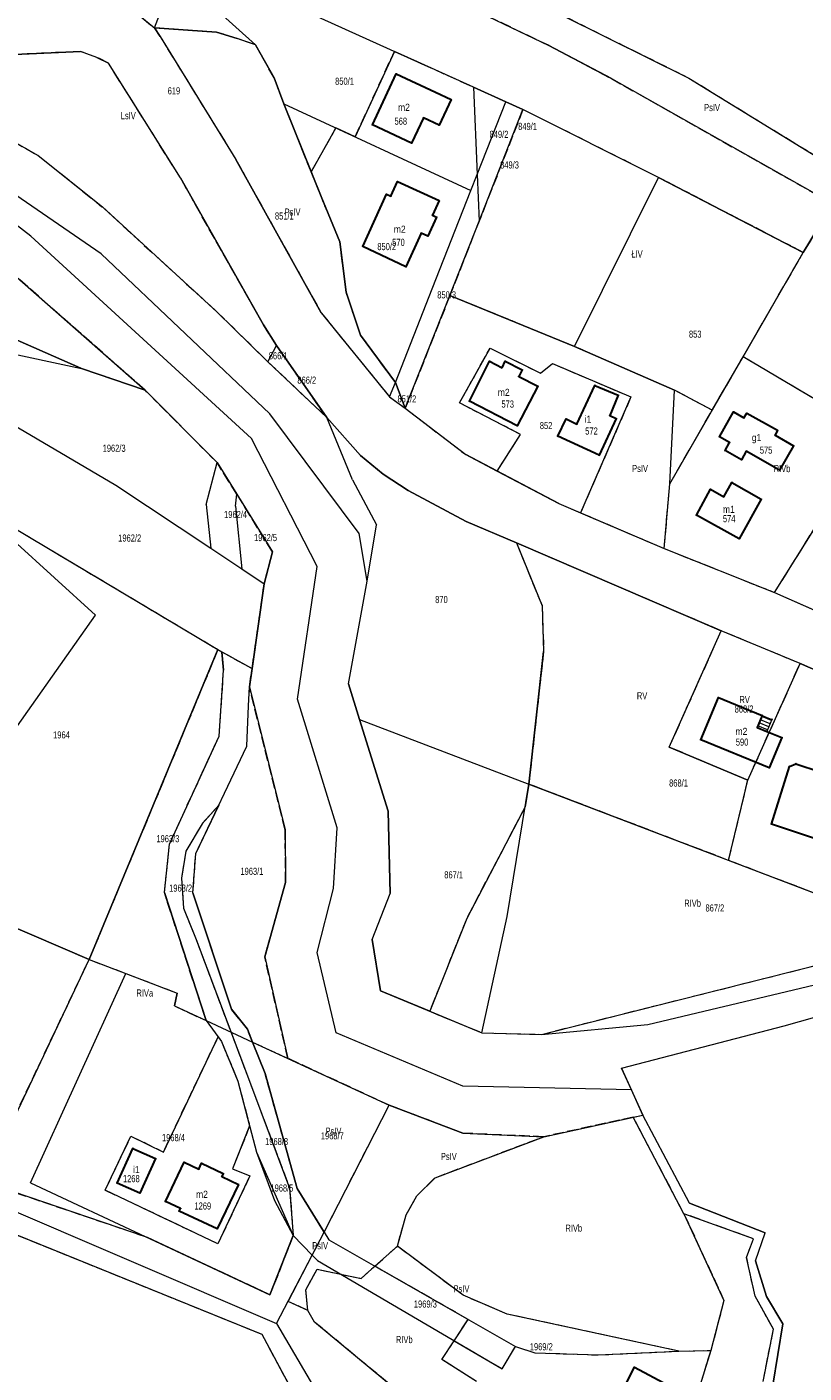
# Model space of a CAD drawing. Header units: metres. Extents: x 7498273 to 7499989, y 5499795 to 5500810.
# Tile 29 of 40: x 7499570 to 7499734, y 5499939 to 5500223. Entities that reach past the tile are written whole.
import ezdxf

# ---------------------------------------------------------------- set-up
doc = ezdxf.new("R2010")
doc.units = ezdxf.units.M
doc.header["$MEASUREMENT"] = 0
doc.linetypes.add('2.25_0.75', pattern=[3, 2.25, -0.75])
doc.layers.get('0').update_dxf_attribs({"color": 2})
for name, color, linetype, lineweight in [('209-oznaczenie konturu klasyfikacyjnego', 7, 'Continuous', 0), ('211-numer działki ewidencyjnej', 7, 'Continuous', 0), ('217-kontur klasyfikacyjny', 7, 'Continuous', 0), ('218-kontur użytku gruntowego', 7, 'Continuous', 0), ('219-działka ewidencyjna', 7, 'Continuous', 0), ('312-budynek ewidencyjny', 7, 'Continuous', 0), ('312-oznaczenie budynku ewidencyjnego', 7, 'Continuous', 0), ('312-oznaczenie budynku ewidencyjnego-Atr117', 7, 'Continuous', 0), ('352-schody', 7, 'Continuous', 0), ('Punkt budynku', 7, 'Continuous', 0)]:
    doc.layers.add(name, color=color, linetype=linetype, lineweight=lineweight)
doc.styles.get("Standard").update_dxf_attribs({"font": 'Working1250.shx', "width": 0.75})

# ---------------------------------------------------------------- blocks, each defined once
blk = doc.blocks.new('PUNKTBUD')
at = {"color": 0}
blk.add_circle((0, 0), 0.09, dxfattribs=at)

msp = doc.modelspace()

# ---------------------------------------------------------------- linework, layer by layer
at = {"layer": '217-kontur klasyfikacyjny', "color": 3, "linetype": '2.25_0.75', "lineweight": 13, "flags": 128}
for points in [[(7499638.25, 5500247.53), (7499709.49, 5500212.1)], [(7499640, 5500238.18), (7499679.94, 5500219.03)], [(7499591.75, 5500226.72), (7499596.65, 5500222.71)], [(7499596.65, 5500222.71), (7499597.84, 5500220.88)], [(7499609.77, 5500221.8), (7499596.65, 5500222.71)], [(7499597.84, 5500220.88), (7499613.83, 5500194.94)], [(7499614.08, 5500220.5), (7499609.77, 5500221.8)], [(7499617.95, 5500219.11), (7499614.08, 5500220.5)], [(7499621.89, 5500212.15), (7499617.95, 5500219.11)], [(7499679.94, 5500219.03), (7499693.1, 5500212)], [(7499581.01, 5500217.72), (7499560.83, 5500216.83)], [(7499584.5, 5500216.5), (7499581.01, 5500217.72)], [(7499586.91, 5500215.28), (7499584.5, 5500216.5)], [(7499602.11, 5500191.06), (7499586.91, 5500215.28)], [(7499639.03, 5500199.7), (7499647.31, 5500217.77)], [(7499647.31, 5500217.77), (7499652.96, 5500215.21)], [(7499652.96, 5500215.21), (7499663.98, 5500210.21)], [(7499623.96, 5500206.7), (7499621.89, 5500212.15)], [(7499663.98, 5500210.21), (7499670.81, 5500207.12)], [(7499693.1, 5500212), (7499739.84, 5500185.6)], [(7499709.49, 5500212.1), (7499757.83, 5500182.41)], [(7499629.75, 5500192.29), (7499623.96, 5500206.7)], [(7499670.81, 5500207.12), (7499674.45, 5500205.46)], [(7499556.34, 5500204.71), (7499572.13, 5500195.77)], [(7499674.45, 5500205.46), (7499665.2, 5500181.92)], [(7499703.08, 5500191.12), (7499674.45, 5500205.46)], [(7499629.75, 5500192.29), (7499634.96, 5500201.59)], [(7499634.96, 5500201.59), (7499639.03, 5500199.7)], [(7499572.13, 5500195.77), (7499585.65, 5500184.89)], [(7499613.83, 5500194.94), (7499631.87, 5500162.5)], [(7499619.65, 5500159.98), (7499602.11, 5500191.06)], [(7499631.83, 5500187.11), (7499629.75, 5500192.29)], [(7499733.63, 5500175.28), (7499703.08, 5500191.12)], [(7499635.8, 5500177.53), (7499631.83, 5500187.11)], [(7499585.65, 5500184.89), (7499609.83, 5500162.74)], [(7499739.84, 5500185.6), (7499733.63, 5500175.28)], [(7499665.2, 5500181.92), (7499659.02, 5500166.19)], [(7499594.67, 5500146.18), (7499559.32, 5500177.34)], [(7499637.1, 5500166.91), (7499635.8, 5500177.53)], [(7499720.92, 5500153.25), (7499733.63, 5500175.28)], [(7499640.15, 5500157.82), (7499637.1, 5500166.91)], [(7499659.02, 5500166.19), (7499649.6, 5500142.38)], [(7499685.34, 5500155.4), (7499659.02, 5500166.19)], [(7499609.83, 5500162.74), (7499620.61, 5500152.19)], [(7499631.87, 5500162.5), (7499646.29, 5500144.76)], [(7499581.25, 5500150.76), (7499563.43, 5500158.6)], [(7499622.4, 5500155.66), (7499619.65, 5500159.98)], [(7499633.02, 5500140.41), (7499622.4, 5500155.66)], [(7499647.5, 5500147.83), (7499640.15, 5500157.82)], [(7499706.4, 5500146.21), (7499685.34, 5500155.4)], [(7499661.05, 5500143.51), (7499667.49, 5500155.08)], [(7499667.49, 5500155.08), (7499678.15, 5500149.8)], [(7499714.39, 5500141.94), (7499720.92, 5500153.25)], [(7499748.5, 5500136.91), (7499720.92, 5500153.25)], [(7499594.67, 5500146.18), (7499581.25, 5500150.76)], [(7499620.61, 5500152.19), (7499633.02, 5500140.41)], [(7499678.15, 5500149.8), (7499680.7, 5500151.8)], [(7499680.7, 5500151.8), (7499697.25, 5500144.76)], [(7499649.6, 5500142.38), (7499647.5, 5500147.83)], [(7499609.86, 5500130.88), (7499594.67, 5500146.18)], [(7499646.29, 5500144.76), (7499649.6, 5500142.38)], [(7499697.25, 5500144.76), (7499686.61, 5500120.29)], [(7499714.39, 5500141.94), (7499706.4, 5500146.21)], [(7499649.6, 5500142.38), (7499662.37, 5500132.57)], [(7499673.95, 5500136.82), (7499661.05, 5500143.51)], [(7499705.44, 5500126.42), (7499714.39, 5500141.94)], [(7499669.01, 5500129.09), (7499673.95, 5500136.82)], [(7499614.02, 5500124.25), (7499609.86, 5500130.88)], [(7499662.37, 5500132.57), (7499669.01, 5500129.09)], [(7499621.58, 5500112.02), (7499614.02, 5500124.25)], [(7499704.26, 5500112.74), (7499705.44, 5500126.42)], [(7499558.19, 5500122.34), (7499610.05, 5500091.4)], [(7499686.61, 5500120.29), (7499704.26, 5500112.74)], [(7499727.54, 5500103.45), (7499738.44, 5500120.85)], [(7499673.05, 5500113.91), (7499678.51, 5500100.63)], [(7499716.31, 5500095.35), (7499673.05, 5500113.91)], [(7499704.26, 5500112.74), (7499727.54, 5500103.45)], [(7499619.81, 5500105.31), (7499621.58, 5500112.02)], [(7499617.27, 5500087.37), (7499619.81, 5500105.31)], [(7499678.51, 5500100.63), (7499678.8, 5500090.99)], [(7499705.33, 5500070.78), (7499716.31, 5500095.35)], [(7499732.95, 5500088.45), (7499716.31, 5500095.35)], [(7499610.05, 5500091.4), (7499582.85, 5500025.9)], [(7499611.25, 5500087.04), (7499610.85, 5500090.92)], [(7499610.85, 5500090.92), (7499617.27, 5500087.37)], [(7499678.8, 5500090.99), (7499675.69, 5500062.97)], [(7499616.68, 5500083.52), (7499617.27, 5500087.37)], [(7499721.92, 5500063.8), (7499732.95, 5500088.45)], [(7499773.8, 5500070.79), (7499732.95, 5500088.45)], [(7499610.29, 5500073.13), (7499611.25, 5500087.04)], [(7499624.24, 5500053.31), (7499616.68, 5500083.52)], [(7499599.83, 5500050.32), (7499610.29, 5500073.13)], [(7499721.92, 5500063.8), (7499705.33, 5500070.78)], [(7499675.69, 5500062.97), (7499674.91, 5500058.17)], [(7499717.86, 5500046.86), (7499675.69, 5500062.97)], [(7499717.86, 5500046.86), (7499721.92, 5500063.8)], [(7499605.36, 5500048.28), (7499610.28, 5500058.62)], [(7499610.28, 5500058.62), (7499606.69, 5500054.56)], [(7499674.91, 5500058.17), (7499662.56, 5500034.61)], [(7499606.69, 5500054.56), (7499603.28, 5500048.78)], [(7499624.34, 5500042.2), (7499624.24, 5500053.31)], [(7499598.74, 5500040.05), (7499599.83, 5500050.32)], [(7499603.28, 5500048.78), (7499602.34, 5500043.11)], [(7499604.78, 5500040.01), (7499605.36, 5500048.28)], [(7499760.21, 5500030.68), (7499717.86, 5500046.86)], [(7499582.85, 5500025.9), (7499540.44, 5500044.14)], [(7499602.34, 5500043.11), (7499602.81, 5500036.77)], [(7499619.92, 5500026.45), (7499624.34, 5500042.2)], [(7499607.56, 5500013), (7499598.74, 5500040.05)], [(7499612.91, 5500015.44), (7499604.78, 5500040.01)], [(7499602.81, 5500036.77), (7499605.42, 5500030.12)], [(7499662.56, 5500034.61), (7499654.77, 5500014.98)], [(7499678.36, 5500010.11), (7499760.21, 5500030.68)], [(7499605.42, 5500030.12), (7499616.47, 5500000.79)], [(7499560.59, 5499978.93), (7499582.85, 5500025.9)], [(7499582.85, 5500025.9), (7499590.57, 5500022.99)], [(7499624.81, 5500005.03), (7499619.92, 5500026.45)], [(7499590.57, 5500022.99), (7499601.42, 5500018.82)], [(7499601.42, 5500018.82), (7499600.86, 5500016.12)], [(7499600.86, 5500016.12), (7499607.56, 5500013)], [(7499616.26, 5500011.18), (7499612.91, 5500015.44)], [(7499654.77, 5500014.98), (7499665.75, 5500010.44)], [(7499617.34, 5500008.48), (7499616.26, 5500011.18)], [(7499665.75, 5500010.44), (7499678.36, 5500010.11)], [(7499598.52, 5499985.25), (7499610.07, 5500009.57)], [(7499610.07, 5500009.57), (7499610.8, 5500008.57)], [(7499610.8, 5500008.57), (7499614.26, 5500000.24)], [(7499619.99, 5500001.87), (7499617.34, 5500008.48)], [(7499617.34, 5500008.48), (7499624.81, 5500005.03)], [(7499646.19, 5499995.15), (7499624.81, 5500005.03)], [(7499626.8, 5499977.53), (7499619.99, 5500001.87)], [(7499614.26, 5500000.24), (7499616.74, 5499990.77)], [(7499616.47, 5500000.79), (7499625.18, 5499977.63)], [(7499632.46, 5499968.32), (7499646.19, 5499995.15)], [(7499661.77, 5499989.23), (7499646.19, 5499995.15)], [(7499616.74, 5499990.77), (7499613.14, 5499981.73)], [(7499697.73, 5499992.6), (7499678.88, 5499988.49)], [(7499708.42, 5499972.21), (7499697.73, 5499992.6)], [(7499586.24, 5499977.18), (7499591.69, 5499988.63)], [(7499591.69, 5499988.63), (7499598.52, 5499985.25)], [(7499655.88, 5499979.83), (7499678.88, 5499988.49)], [(7499678.88, 5499988.49), (7499661.77, 5499989.23)], [(7499616.8, 5499980.21), (7499610.04, 5499965.87)], [(7499613.14, 5499981.73), (7499616.8, 5499980.21)], [(7499652.02, 5499976.03), (7499655.88, 5499979.83)], [(7499595.16, 5499967.18), (7499560.59, 5499978.93)], [(7499610.04, 5499965.87), (7499586.24, 5499977.18)], [(7499625.18, 5499977.63), (7499625.95, 5499967.65)], [(7499632.46, 5499968.32), (7499626.8, 5499977.53)], [(7499649.81, 5499971.96), (7499652.02, 5499976.03)], [(7499559.34, 5499971.08), (7499619.31, 5499946.76)], [(7499647.93, 5499965.38), (7499649.81, 5499971.96)], [(7499723.13, 5499966.93), (7499708.42, 5499972.21)], [(7499708.42, 5499972.21), (7499716.88, 5499953.91)], [(7499629.97, 5499963.46), (7499632.46, 5499968.32)], [(7499621.03, 5499955.08), (7499595.16, 5499967.18)], [(7499625.95, 5499967.65), (7499621.03, 5499955.08)], [(7499643.16, 5499961.14), (7499647.93, 5499965.38)], [(7499661.82, 5499954.99), (7499647.93, 5499965.38)], [(7499721.65, 5499962.99), (7499723.13, 5499966.93)], [(7499624.87, 5499953.69), (7499629.97, 5499963.46)], [(7499723.43, 5499954.83), (7499721.65, 5499962.99)], [(7499628.6, 5499956.14), (7499630.97, 5499960.48)], [(7499630.97, 5499960.48), (7499640.26, 5499958.56)], [(7499640.26, 5499958.56), (7499643.16, 5499961.14)], [(7499662.85, 5499949.9), (7499643.16, 5499961.14)], [(7499629.01, 5499951.79), (7499624.87, 5499953.69)], [(7499629.01, 5499951.79), (7499628.6, 5499956.14)], [(7499671.09, 5499951.02), (7499661.82, 5499954.99)], [(7499716.88, 5499953.91), (7499714.09, 5499943.34)], [(7499727.33, 5499947.8), (7499723.43, 5499954.83)], [(7499630.46, 5499949.31), (7499629.01, 5499951.79)], [(7499707.35, 5499943.21), (7499671.09, 5499951.02)], [(7499648.19, 5499934.62), (7499630.46, 5499949.31)], [(7499659.93, 5499945.4), (7499662.85, 5499949.9)], [(7499725.13, 5499936.77), (7499727.33, 5499947.8)], [(7499619.31, 5499946.76), (7499625.09, 5499936)], [(7499657.35, 5499941.41), (7499659.93, 5499945.4)], [(7499659.93, 5499945.4), (7499670.07, 5499939.45)], [(7499670.07, 5499939.45), (7499672.86, 5499944.18)], [(7499672.86, 5499944.18), (7499676.95, 5499942.86)], [(7499676.95, 5499942.86), (7499690.31, 5499942.38)], [(7499690.31, 5499942.38), (7499707.35, 5499943.21)], [(7499707.35, 5499943.21), (7499714.09, 5499943.34)], [(7499714.09, 5499943.34), (7499708.75, 5499926.13)], [(7499664.64, 5499936.76), (7499657.35, 5499941.41)]]:
    msp.add_lwpolyline(points, dxfattribs=at)
at = {"layer": '218-kontur użytku gruntowego', "color": 3, "linetype": 'Continuous', "lineweight": 13, "flags": 128}
for points in [[(7499638.25, 5500247.53), (7499709.49, 5500212.1)], [(7499640, 5500238.18), (7499679.94, 5500219.03)], [(7499591.75, 5500226.72), (7499596.65, 5500222.71)], [(7499596.65, 5500222.71), (7499597.84, 5500220.88)], [(7499609.77, 5500221.8), (7499596.65, 5500222.71)], [(7499597.84, 5500220.88), (7499613.83, 5500194.94)], [(7499614.08, 5500220.5), (7499609.77, 5500221.8)], [(7499617.95, 5500219.11), (7499614.08, 5500220.5)], [(7499621.89, 5500212.15), (7499617.95, 5500219.11)], [(7499679.94, 5500219.03), (7499693.1, 5500212)], [(7499581.01, 5500217.72), (7499560.83, 5500216.83)], [(7499584.5, 5500216.5), (7499581.01, 5500217.72)], [(7499586.91, 5500215.28), (7499584.5, 5500216.5)], [(7499602.11, 5500191.06), (7499586.91, 5500215.28)], [(7499647.31, 5500217.77), (7499639.03, 5500199.7)], [(7499652.96, 5500215.21), (7499647.31, 5500217.77)], [(7499663.98, 5500210.21), (7499652.96, 5500215.21)], [(7499623.96, 5500206.7), (7499621.89, 5500212.15)], [(7499670.81, 5500207.12), (7499663.98, 5500210.21)], [(7499693.1, 5500212), (7499739.84, 5500185.6)], [(7499709.49, 5500212.1), (7499757.83, 5500182.41)], [(7499629.75, 5500192.29), (7499623.96, 5500206.7)], [(7499674.45, 5500205.46), (7499670.81, 5500207.12)], [(7499556.34, 5500204.71), (7499572.13, 5500195.77)], [(7499665.2, 5500181.92), (7499674.45, 5500205.46)], [(7499703.08, 5500191.12), (7499674.45, 5500205.46)], [(7499634.96, 5500201.59), (7499629.75, 5500192.29)], [(7499639.03, 5500199.7), (7499634.96, 5500201.59)], [(7499572.13, 5500195.77), (7499585.65, 5500184.89)], [(7499585.41, 5500175.02), (7499559.4, 5500192.82)], [(7499613.83, 5500194.94), (7499631.87, 5500162.5)], [(7499619.65, 5500159.98), (7499602.11, 5500191.06)], [(7499631.83, 5500187.11), (7499629.75, 5500192.29)], [(7499733.63, 5500175.28), (7499703.08, 5500191.12)], [(7499635.8, 5500177.53), (7499631.83, 5500187.11)], [(7499570.55, 5500178.71), (7499560.29, 5500186.64)], [(7499585.65, 5500184.89), (7499609.83, 5500162.74)], [(7499739.84, 5500185.6), (7499733.63, 5500175.28)], [(7499659.02, 5500166.19), (7499665.2, 5500181.92)], [(7499617.14, 5500135.95), (7499570.55, 5500178.71)], [(7499559.32, 5500177.34), (7499594.67, 5500146.18)], [(7499637.1, 5500166.91), (7499635.8, 5500177.53)], [(7499621.02, 5500141.22), (7499585.41, 5500175.02)], [(7499720.92, 5500153.25), (7499733.63, 5500175.28)], [(7499640.15, 5500157.82), (7499637.1, 5500166.91)], [(7499649.6, 5500142.38), (7499659.02, 5500166.19)], [(7499685.34, 5500155.4), (7499659.02, 5500166.19)], [(7499609.83, 5500162.74), (7499620.61, 5500152.19)], [(7499631.87, 5500162.5), (7499646.29, 5500144.76)], [(7499581.25, 5500150.76), (7499563.43, 5500158.6)], [(7499622.4, 5500155.66), (7499619.65, 5500159.98)], [(7499633.02, 5500140.41), (7499622.4, 5500155.66)], [(7499647.5, 5500147.83), (7499640.15, 5500157.82)], [(7499706.4, 5500146.21), (7499685.34, 5500155.4)], [(7499661.05, 5500143.51), (7499667.49, 5500155.08)], [(7499667.49, 5500155.08), (7499678.15, 5500149.8)], [(7499714.39, 5500141.94), (7499720.92, 5500153.25)], [(7499748.5, 5500136.91), (7499720.92, 5500153.25)], [(7499594.67, 5500146.18), (7499581.25, 5500150.76)], [(7499620.61, 5500152.19), (7499633.02, 5500140.41)], [(7499678.15, 5500149.8), (7499680.7, 5500151.8)], [(7499680.7, 5500151.8), (7499697.25, 5500144.76)], [(7499649.6, 5500142.38), (7499647.5, 5500147.83)], [(7499594.67, 5500146.18), (7499609.86, 5500130.88)], [(7499646.29, 5500144.76), (7499649.6, 5500142.38)], [(7499697.25, 5500144.76), (7499686.61, 5500120.29)], [(7499714.39, 5500141.94), (7499706.4, 5500146.21)], [(7499639.84, 5500115.91), (7499621.02, 5500141.22)], [(7499649.6, 5500142.38), (7499662.37, 5500132.57)], [(7499673.95, 5500136.82), (7499661.05, 5500143.51)], [(7499705.44, 5500126.42), (7499714.39, 5500141.94)], [(7499640.17, 5500132.41), (7499633.02, 5500140.41)], [(7499631.03, 5500108.94), (7499617.14, 5500135.95)], [(7499669.01, 5500129.09), (7499673.95, 5500136.82)], [(7499609.86, 5500130.88), (7499614.02, 5500124.25)], [(7499644.91, 5500128.47), (7499640.17, 5500132.41)], [(7499662.37, 5500132.57), (7499669.01, 5500129.09)], [(7499650.23, 5500124.99), (7499644.91, 5500128.47)], [(7499669.01, 5500129.09), (7499681.99, 5500122.27)], [(7499614.02, 5500124.25), (7499621.58, 5500112.02)], [(7499662.48, 5500118.44), (7499650.23, 5500124.99)], [(7499704.26, 5500112.74), (7499705.44, 5500126.42)], [(7499558.19, 5500122.34), (7499610.05, 5500091.4)], [(7499681.99, 5500122.27), (7499686.61, 5500120.29)], [(7499673.05, 5500113.91), (7499662.48, 5500118.44)], [(7499686.61, 5500120.29), (7499704.26, 5500112.74)], [(7499727.54, 5500103.45), (7499738.44, 5500120.85)], [(7499641.56, 5500105.84), (7499639.84, 5500115.91)], [(7499673.05, 5500113.91), (7499678.51, 5500100.63)], [(7499716.31, 5500095.35), (7499673.05, 5500113.91)], [(7499704.26, 5500112.74), (7499727.54, 5500103.45)], [(7499621.58, 5500112.02), (7499619.81, 5500105.31)], [(7499626.85, 5500080.91), (7499631.03, 5500108.94)], [(7499619.81, 5500105.31), (7499617.27, 5500087.37)], [(7499637.62, 5500084.15), (7499641.56, 5500105.84)], [(7499727.54, 5500103.45), (7499751.15, 5500093.04)], [(7499678.51, 5500100.63), (7499678.8, 5500090.99)], [(7499705.33, 5500070.78), (7499716.31, 5500095.35)], [(7499732.95, 5500088.45), (7499716.31, 5500095.35)], [(7499610.05, 5500091.4), (7499582.85, 5500025.9)], [(7499611.25, 5500087.04), (7499610.85, 5500090.92)], [(7499610.85, 5500090.92), (7499617.27, 5500087.37)], [(7499678.8, 5500090.99), (7499675.69, 5500062.97)], [(7499617.27, 5500087.37), (7499616.68, 5500083.52)], [(7499721.92, 5500063.8), (7499732.95, 5500088.45)], [(7499773.8, 5500070.79), (7499732.95, 5500088.45)], [(7499610.29, 5500073.13), (7499611.25, 5500087.04)], [(7499616.68, 5500083.52), (7499624.24, 5500053.31)], [(7499639.96, 5500076.63), (7499637.62, 5500084.15)], [(7499635.22, 5500053.71), (7499626.85, 5500080.91)], [(7499646, 5500057.24), (7499639.96, 5500076.63)], [(7499599.83, 5500050.32), (7499610.29, 5500073.13)], [(7499721.92, 5500063.8), (7499705.33, 5500070.78)], [(7499675.69, 5500062.97), (7499674.91, 5500058.17)], [(7499717.86, 5500046.86), (7499675.69, 5500062.97)], [(7499717.86, 5500046.86), (7499721.92, 5500063.8)], [(7499605.36, 5500048.28), (7499610.28, 5500058.62)], [(7499610.28, 5500058.62), (7499606.69, 5500054.56)], [(7499646.44, 5500039.87), (7499646, 5500057.24)], [(7499674.91, 5500058.17), (7499662.56, 5500034.61)], [(7499606.69, 5500054.56), (7499603.28, 5500048.78)], [(7499624.24, 5500053.31), (7499624.34, 5500042.2)], [(7499634.46, 5500040.95), (7499635.22, 5500053.71)], [(7499598.74, 5500040.05), (7499599.83, 5500050.32)], [(7499603.28, 5500048.78), (7499602.34, 5500043.11)], [(7499604.78, 5500040.01), (7499605.36, 5500048.28)], [(7499760.21, 5500030.68), (7499717.86, 5500046.86)], [(7499582.85, 5500025.9), (7499540.44, 5500044.14)], [(7499602.34, 5500043.11), (7499602.81, 5500036.77)], [(7499624.34, 5500042.2), (7499619.92, 5500026.45)], [(7499607.56, 5500013), (7499598.74, 5500040.05)], [(7499612.91, 5500015.44), (7499604.78, 5500040.01)], [(7499631.01, 5500027.37), (7499634.46, 5500040.95)], [(7499642.62, 5500030.12), (7499646.44, 5500039.87)], [(7499602.81, 5500036.77), (7499605.42, 5500030.12)], [(7499662.56, 5500034.61), (7499654.77, 5500014.98)], [(7499678.36, 5500010.11), (7499760.21, 5500030.68)], [(7499605.42, 5500030.12), (7499616.47, 5500000.79)], [(7499644.4, 5500019.27), (7499642.62, 5500030.12)], [(7499700.8, 5500012.19), (7499765.3, 5500027.51)], [(7499560.59, 5499978.93), (7499582.85, 5500025.9)], [(7499582.85, 5500025.9), (7499590.57, 5500022.99)], [(7499619.92, 5500026.45), (7499624.81, 5500005.03)], [(7499635.01, 5500010.4), (7499631.01, 5500027.37)], [(7499590.57, 5500022.99), (7499601.42, 5500018.82)], [(7499729.62, 5500011.91), (7499767.93, 5500022.76)], [(7499654.77, 5500014.98), (7499644.4, 5500019.27)], [(7499601.42, 5500018.82), (7499600.86, 5500016.12)], [(7499600.86, 5500016.12), (7499607.56, 5500013)], [(7499616.26, 5500011.18), (7499612.91, 5500015.44)], [(7499654.77, 5500014.98), (7499665.75, 5500010.44)], [(7499617.34, 5500008.48), (7499616.26, 5500011.18)], [(7499661.78, 5499999.16), (7499635.01, 5500010.4)], [(7499665.75, 5500010.44), (7499678.36, 5500010.11)], [(7499678.36, 5500010.11), (7499700.8, 5500012.19)], [(7499695.24, 5500003), (7499729.62, 5500011.91)], [(7499598.52, 5499985.25), (7499610.07, 5500009.57)], [(7499610.07, 5500009.57), (7499610.8, 5500008.57)], [(7499610.8, 5500008.57), (7499614.26, 5500000.24)], [(7499619.99, 5500001.87), (7499617.34, 5500008.48)], [(7499617.34, 5500008.48), (7499624.81, 5500005.03)], [(7499624.81, 5500005.03), (7499646.19, 5499995.15)], [(7499626.8, 5499977.53), (7499619.99, 5500001.87)], [(7499697.34, 5499998.42), (7499695.24, 5500003)], [(7499614.26, 5500000.24), (7499616.74, 5499990.77)], [(7499616.47, 5500000.79), (7499625.18, 5499977.63)], [(7499697.34, 5499998.42), (7499661.78, 5499999.16)], [(7499699.76, 5499993.04), (7499697.34, 5499998.42)], [(7499632.46, 5499968.32), (7499646.19, 5499995.15)], [(7499646.19, 5499995.15), (7499661.77, 5499989.23)], [(7499616.74, 5499990.77), (7499613.14, 5499981.73)], [(7499678.88, 5499988.49), (7499697.73, 5499992.6)], [(7499697.73, 5499992.6), (7499699.76, 5499993.04)], [(7499708.42, 5499972.21), (7499697.73, 5499992.6)], [(7499709.57, 5499974.46), (7499699.76, 5499993.04)], [(7499586.24, 5499977.18), (7499591.69, 5499988.63)], [(7499591.69, 5499988.63), (7499598.52, 5499985.25)], [(7499655.88, 5499979.83), (7499678.88, 5499988.49)], [(7499661.77, 5499989.23), (7499678.88, 5499988.49)], [(7499616.8, 5499980.21), (7499610.04, 5499965.87)], [(7499613.14, 5499981.73), (7499616.8, 5499980.21)], [(7499652.02, 5499976.03), (7499655.88, 5499979.83)], [(7499595.16, 5499967.18), (7499560.59, 5499978.93)], [(7499610.04, 5499965.87), (7499586.24, 5499977.18)], [(7499625.18, 5499977.63), (7499625.95, 5499967.65)], [(7499632.46, 5499968.32), (7499626.8, 5499977.53)], [(7499649.81, 5499971.96), (7499652.02, 5499976.03)], [(7499725.58, 5499968.21), (7499709.57, 5499974.46)], [(7499559.34, 5499971.08), (7499619.31, 5499946.76)], [(7499647.93, 5499965.38), (7499649.81, 5499971.96)], [(7499723.13, 5499966.93), (7499708.42, 5499972.21)], [(7499708.42, 5499972.21), (7499716.88, 5499953.91)], [(7499629.97, 5499963.46), (7499632.46, 5499968.32)], [(7499723.51, 5499962.26), (7499725.58, 5499968.21)], [(7499621.03, 5499955.08), (7499595.16, 5499967.18)], [(7499625.95, 5499967.65), (7499621.03, 5499955.08)], [(7499643.16, 5499961.14), (7499647.93, 5499965.38)], [(7499661.82, 5499954.99), (7499647.93, 5499965.38)], [(7499721.65, 5499962.99), (7499723.13, 5499966.93)], [(7499624.87, 5499953.69), (7499629.97, 5499963.46)], [(7499723.43, 5499954.83), (7499721.65, 5499962.99)], [(7499725.86, 5499954.7), (7499723.51, 5499962.26)], [(7499628.6, 5499956.14), (7499630.97, 5499960.48)], [(7499630.97, 5499960.48), (7499640.26, 5499958.56)], [(7499640.26, 5499958.56), (7499643.16, 5499961.14)], [(7499662.85, 5499949.9), (7499643.16, 5499961.14)], [(7499629.01, 5499951.79), (7499624.87, 5499953.69)], [(7499629.01, 5499951.79), (7499628.6, 5499956.14)], [(7499671.09, 5499951.02), (7499661.82, 5499954.99)], [(7499716.88, 5499953.91), (7499714.09, 5499943.34)], [(7499727.33, 5499947.8), (7499723.43, 5499954.83)], [(7499729.34, 5499948.99), (7499725.86, 5499954.7)], [(7499630.46, 5499949.31), (7499629.01, 5499951.79)], [(7499707.35, 5499943.21), (7499671.09, 5499951.02)], [(7499648.19, 5499934.62), (7499630.46, 5499949.31)], [(7499659.93, 5499945.4), (7499662.85, 5499949.9)], [(7499725.13, 5499936.77), (7499727.33, 5499947.8)], [(7499727.2, 5499936.01), (7499729.34, 5499948.99)], [(7499619.31, 5499946.76), (7499625.09, 5499936)], [(7499657.35, 5499941.41), (7499659.93, 5499945.4)], [(7499659.93, 5499945.4), (7499670.07, 5499939.45)], [(7499670.07, 5499939.45), (7499672.86, 5499944.18)], [(7499672.86, 5499944.18), (7499676.95, 5499942.86)], [(7499676.95, 5499942.86), (7499690.31, 5499942.38)], [(7499690.31, 5499942.38), (7499707.35, 5499943.21)], [(7499707.35, 5499943.21), (7499714.09, 5499943.34)], [(7499714.09, 5499943.34), (7499708.75, 5499926.13)], [(7499664.64, 5499936.76), (7499657.35, 5499941.41)]]:
    msp.add_lwpolyline(points, dxfattribs=at)
at = {"layer": '219-działka ewidencyjna', "color": 3, "linetype": 'Continuous', "lineweight": 13, "flags": 128}
for points in [[(7499640, 5500238.18), (7499679.94, 5500219.03)], [(7499607.01, 5500236.03), (7499652.96, 5500215.21)], [(7499604.8, 5500231.05), (7499617.95, 5500219.11)], [(7499591.75, 5500226.72), (7499596.65, 5500222.71)], [(7499596.65, 5500222.71), (7499598.76, 5500228.23)], [(7499597.84, 5500220.88), (7499596.65, 5500222.71)], [(7499596.65, 5500222.71), (7499609.77, 5500221.8)], [(7499597.84, 5500220.88), (7499613.83, 5500194.94)], [(7499609.77, 5500221.8), (7499614.08, 5500220.5)], [(7499617.95, 5500219.11), (7499614.08, 5500220.5)], [(7499617.95, 5500219.11), (7499621.89, 5500212.15)], [(7499693.1, 5500212), (7499679.94, 5500219.03)], [(7499560.83, 5500216.83), (7499581.01, 5500217.72)], [(7499584.5, 5500216.5), (7499581.01, 5500217.72)], [(7499584.5, 5500216.5), (7499586.91, 5500215.28)], [(7499602.11, 5500191.06), (7499586.91, 5500215.28)], [(7499663.98, 5500210.21), (7499652.96, 5500215.21)], [(7499621.89, 5500212.15), (7499623.96, 5500206.7)], [(7499663.98, 5500210.21), (7499664.78, 5500191.76)], [(7499663.98, 5500210.21), (7499670.81, 5500207.12)], [(7499693.1, 5500212), (7499739.84, 5500185.6)], [(7499623.96, 5500206.7), (7499631.83, 5500187.11)], [(7499623.96, 5500206.7), (7499663.43, 5500188.36)], [(7499664.78, 5500191.76), (7499670.81, 5500207.12)], [(7499670.81, 5500207.12), (7499674.45, 5500205.46)], [(7499556.34, 5500204.71), (7499572.13, 5500195.77)], [(7499665.2, 5500181.92), (7499674.45, 5500205.46)], [(7499572.13, 5500195.77), (7499585.65, 5500184.89)], [(7499631.87, 5500162.5), (7499613.83, 5500194.94)], [(7499602.11, 5500191.06), (7499619.65, 5500159.98)], [(7499663.43, 5500188.36), (7499664.78, 5500191.76)], [(7499664.78, 5500191.76), (7499665.2, 5500181.92)], [(7499685.34, 5500155.4), (7499703.08, 5500191.12)], [(7499703.08, 5500191.12), (7499733.63, 5500175.28)], [(7499631.83, 5500187.11), (7499635.8, 5500177.53)], [(7499655.27, 5500167.61), (7499663.43, 5500188.36)], [(7499585.65, 5500184.89), (7499609.83, 5500162.74)], [(7499733.63, 5500175.28), (7499739.84, 5500185.6)], [(7499659.02, 5500166.19), (7499665.2, 5500181.92)], [(7499559.32, 5500177.34), (7499594.67, 5500146.18)], [(7499635.8, 5500177.53), (7499637.1, 5500166.91)], [(7499705.44, 5500126.42), (7499733.63, 5500175.28)], [(7499637.1, 5500166.91), (7499640.15, 5500157.82)], [(7499647.5, 5500147.83), (7499655.27, 5500167.61)], [(7499649.6, 5500142.38), (7499659.02, 5500166.19)], [(7499659.02, 5500166.19), (7499685.34, 5500155.4)], [(7499553.41, 5500163.01), (7499581.25, 5500150.76)], [(7499609.83, 5500162.74), (7499620.61, 5500152.19)], [(7499631.87, 5500162.5), (7499646.29, 5500144.76)], [(7499619.65, 5500159.98), (7499622.4, 5500155.66)], [(7499620.61, 5500152.19), (7499622.4, 5500155.66)], [(7499622.4, 5500155.66), (7499633.02, 5500140.41)], [(7499640.15, 5500157.82), (7499647.5, 5500147.83)], [(7499685.34, 5500155.4), (7499706.4, 5500146.21)], [(7499563.78, 5500154.5), (7499581.25, 5500150.76)], [(7499581.25, 5500150.76), (7499594.67, 5500146.18)], [(7499620.61, 5500152.19), (7499633.02, 5500140.41)], [(7499646.29, 5500144.76), (7499647.5, 5500147.83)], [(7499647.5, 5500147.83), (7499649.6, 5500142.38)], [(7499594.67, 5500146.18), (7499609.86, 5500130.88)], [(7499646.29, 5500144.76), (7499649.6, 5500142.38)], [(7499705.44, 5500126.42), (7499706.4, 5500146.21)], [(7499561.56, 5500141.98), (7499588.52, 5500126.12)], [(7499649.6, 5500142.38), (7499662.37, 5500132.57)], [(7499638.48, 5500127.27), (7499633.02, 5500140.41)], [(7499640.17, 5500132.41), (7499633.02, 5500140.41)], [(7499727.54, 5500103.45), (7499748.5, 5500136.91)], [(7499607.59, 5500122.05), (7499609.86, 5500130.88)], [(7499609.86, 5500130.88), (7499614.02, 5500124.25)], [(7499640.17, 5500132.41), (7499644.91, 5500128.47)], [(7499681.99, 5500122.27), (7499662.37, 5500132.57)], [(7499638.48, 5500127.27), (7499643.5, 5500117.73)], [(7499644.91, 5500128.47), (7499650.23, 5500124.99)], [(7499588.52, 5500126.12), (7499608.55, 5500112.8)], [(7499613.75, 5500121.67), (7499614.02, 5500124.25)], [(7499614.02, 5500124.25), (7499621.58, 5500112.02)], [(7499650.23, 5500124.99), (7499662.48, 5500118.44)], [(7499704.26, 5500112.74), (7499705.44, 5500126.42)], [(7499558.19, 5500122.34), (7499584.23, 5500098.69)], [(7499558.19, 5500122.34), (7499610.05, 5500091.4)], [(7499607.59, 5500122.05), (7499608.55, 5500112.8)], [(7499613.75, 5500121.67), (7499615.11, 5500108.44)], [(7499681.99, 5500122.27), (7499704.26, 5500112.74)], [(7499662.48, 5500118.44), (7499673.05, 5500113.91)], [(7499641.56, 5500105.84), (7499643.5, 5500117.73)], [(7499608.55, 5500112.8), (7499615.11, 5500108.44)], [(7499673.05, 5500113.91), (7499716.31, 5500095.35)], [(7499673.05, 5500113.91), (7499678.51, 5500100.63)], [(7499704.26, 5500112.74), (7499727.54, 5500103.45)], [(7499619.81, 5500105.31), (7499621.58, 5500112.02)], [(7499615.11, 5500108.44), (7499619.81, 5500105.31)], [(7499617.27, 5500087.37), (7499619.81, 5500105.31)], [(7499637.62, 5500084.15), (7499641.56, 5500105.84)], [(7499727.54, 5500103.45), (7499769.73, 5500084.85)], [(7499562.42, 5500067.86), (7499584.23, 5500098.69)], [(7499678.51, 5500100.63), (7499678.8, 5500090.99)], [(7499705.33, 5500070.78), (7499716.31, 5500095.35)], [(7499732.95, 5500088.45), (7499716.31, 5500095.35)], [(7499582.85, 5500025.9), (7499610.05, 5500091.4)], [(7499610.05, 5500091.4), (7499610.85, 5500090.92)], [(7499610.85, 5500090.92), (7499617.27, 5500087.37)], [(7499610.85, 5500090.92), (7499611.25, 5500087.04)], [(7499675.69, 5500062.97), (7499678.8, 5500090.99)], [(7499616.68, 5500083.52), (7499617.27, 5500087.37)], [(7499721.92, 5500063.8), (7499732.95, 5500088.45)], [(7499732.95, 5500088.45), (7499773.8, 5500070.79)], [(7499610.29, 5500073.13), (7499611.25, 5500087.04)], [(7499616.52, 5500079.52), (7499616.68, 5500083.52)], [(7499616.68, 5500083.52), (7499624.24, 5500053.31)], [(7499637.62, 5500084.15), (7499639.96, 5500076.63)], [(7499616.18, 5500071.01), (7499616.52, 5500079.52)], [(7499639.96, 5500076.63), (7499646, 5500057.24)], [(7499639.96, 5500076.63), (7499675.69, 5500062.97)], [(7499599.83, 5500050.32), (7499610.29, 5500073.13)], [(7499605.36, 5500048.28), (7499616.18, 5500071.01)], [(7499705.33, 5500070.78), (7499721.92, 5500063.8)], [(7499671.12, 5500034.99), (7499675.69, 5500062.97)], [(7499675.69, 5500062.97), (7499760.21, 5500030.68)], [(7499646, 5500057.24), (7499646.44, 5500039.87)], [(7499624.24, 5500053.31), (7499624.34, 5500042.2)], [(7499598.74, 5500040.05), (7499599.83, 5500050.32)], [(7499604.78, 5500040.01), (7499605.36, 5500048.28)], [(7499540.44, 5500044.14), (7499582.85, 5500025.9)], [(7499619.92, 5500026.45), (7499624.34, 5500042.2)], [(7499598.74, 5500040.05), (7499607.56, 5500013)], [(7499604.78, 5500040.01), (7499612.91, 5500015.44)], [(7499642.62, 5500030.12), (7499646.44, 5500039.87)], [(7499665.75, 5500010.44), (7499671.12, 5500034.99)], [(7499678.36, 5500010.11), (7499760.21, 5500030.68)], [(7499642.62, 5500030.12), (7499644.4, 5500019.27)], [(7499582.85, 5500025.9), (7499590.57, 5500022.99)], [(7499619.92, 5500026.45), (7499624.81, 5500005.03)], [(7499570.5, 5499978.71), (7499590.57, 5500022.99)], [(7499590.57, 5500022.99), (7499601.42, 5500018.82)], [(7499729.62, 5500011.91), (7499767.93, 5500022.76)], [(7499644.4, 5500019.27), (7499665.75, 5500010.44)], [(7499600.86, 5500016.12), (7499601.42, 5500018.82)], [(7499600.86, 5500016.12), (7499607.56, 5500013)], [(7499612.91, 5500015.44), (7499616.26, 5500011.18)], [(7499607.56, 5500013), (7499610.8, 5500008.57)], [(7499607.56, 5500013), (7499617.34, 5500008.48)], [(7499616.26, 5500011.18), (7499617.34, 5500008.48)], [(7499665.75, 5500010.44), (7499678.36, 5500010.11)], [(7499695.24, 5500003), (7499729.62, 5500011.91)], [(7499610.8, 5500008.57), (7499614.26, 5500000.24)], [(7499617.34, 5500008.48), (7499624.81, 5500005.03)], [(7499617.34, 5500008.48), (7499619.99, 5500001.87)], [(7499624.81, 5500005.03), (7499646.19, 5499995.15)], [(7499619.99, 5500001.87), (7499626.8, 5499977.53)], [(7499695.24, 5500003), (7499699.76, 5499993.04)], [(7499614.26, 5500000.24), (7499618.18, 5499985.24)], [(7499632.46, 5499968.32), (7499646.19, 5499995.15)], [(7499661.77, 5499989.23), (7499646.19, 5499995.15)], [(7499678.88, 5499988.49), (7499699.76, 5499993.04)], [(7499709.57, 5499974.46), (7499699.76, 5499993.04)], [(7499661.77, 5499989.23), (7499678.88, 5499988.49)], [(7499618.18, 5499985.24), (7499621.96, 5499974.99)], [(7499618.18, 5499985.24), (7499625.95, 5499967.65)], [(7499570.5, 5499978.71), (7499621.03, 5499955.08)], [(7499626.8, 5499977.53), (7499632.46, 5499968.32)], [(7499561.45, 5499975.14), (7499622.43, 5499949.02)], [(7499621.96, 5499974.99), (7499625.95, 5499967.65)], [(7499709.57, 5499974.46), (7499725.58, 5499968.21)], [(7499629.97, 5499963.46), (7499632.46, 5499968.32)], [(7499632.46, 5499968.32), (7499633.45, 5499966.69)], [(7499723.51, 5499962.26), (7499725.58, 5499968.21)], [(7499621.03, 5499955.08), (7499625.95, 5499967.65)], [(7499625.95, 5499967.65), (7499629.97, 5499963.46)], [(7499633.45, 5499966.69), (7499672.86, 5499944.18)], [(7499622.43, 5499949.02), (7499629.97, 5499963.46)], [(7499629.97, 5499963.46), (7499631.05, 5499962.34)], [(7499631.05, 5499962.34), (7499670.07, 5499939.45)], [(7499723.51, 5499962.26), (7499725.86, 5499954.7)], [(7499725.86, 5499954.7), (7499729.34, 5499948.99)], [(7499622.43, 5499949.02), (7499630.7, 5499934.9)], [(7499729.34, 5499948.99), (7499727.2, 5499936.01)], [(7499670.07, 5499939.45), (7499672.86, 5499944.18)]]:
    msp.add_lwpolyline(points, dxfattribs=at)
at = {"layer": '312-budynek ewidencyjny', "color": 7, "linetype": 'Continuous', "lineweight": 30, "flags": 128}
for points in [[(7499642.65, 5500202.27), (7499647.7, 5500213)], [(7499647.7, 5500213), (7499655.99, 5500209.12)], [(7499655.99, 5500209.12), (7499659.32, 5500207.56)], [(7499659.32, 5500207.56), (7499656.72, 5500202.2)], [(7499650.93, 5500198.38), (7499642.65, 5500202.27)], [(7499653.44, 5500203.7), (7499650.93, 5500198.38)], [(7499656.72, 5500202.2), (7499653.44, 5500203.7)], [(7499646.54, 5500187.19), (7499647.95, 5500190.26)], [(7499647.95, 5500190.26), (7499656.72, 5500186.24)], [(7499640.64, 5500176.57), (7499645.63, 5500187.61)], [(7499645.63, 5500187.61), (7499646.54, 5500187.19)], [(7499656.72, 5500186.24), (7499655.31, 5500183.17)], [(7499656.22, 5500182.75), (7499654.37, 5500178.72)], [(7499655.31, 5500183.17), (7499656.22, 5500182.75)], [(7499652.98, 5500179.34), (7499649.75, 5500172.26)], [(7499654.37, 5500178.72), (7499652.98, 5500179.34)], [(7499649.75, 5500172.26), (7499640.64, 5500176.57)], [(7499663.18, 5500143.85), (7499667.4, 5500152.29)], [(7499667.4, 5500152.29), (7499670.02, 5500150.94)], [(7499670.02, 5500150.94), (7499670.72, 5500152.3)], [(7499670.72, 5500152.3), (7499674.27, 5500150.46)], [(7499674.27, 5500150.46), (7499673.57, 5500149.1)], [(7499677.57, 5500147.04), (7499673.24, 5500138.66)], [(7499673.57, 5500149.1), (7499677.57, 5500147.04)], [(7499685.81, 5500139.03), (7499689.63, 5500147.21)], [(7499689.63, 5500147.21), (7499694.54, 5500145.11)], [(7499694.54, 5500145.11), (7499692.75, 5500140.83)], [(7499673.24, 5500138.66), (7499663.18, 5500143.85)], [(7499715.96, 5500136.33), (7499718.92, 5500141.62)], [(7499718.92, 5500141.62), (7499721.09, 5500140.33)], [(7499721.09, 5500140.33), (7499721.7, 5500141.32)], [(7499721.7, 5500141.32), (7499728.21, 5500137.71)], [(7499681.8, 5500136.44), (7499683.56, 5500140.11)], [(7499683.56, 5500140.11), (7499685.81, 5500139.03)], [(7499694.11, 5500140.21), (7499690.56, 5500132.43)], [(7499692.75, 5500140.83), (7499694.11, 5500140.21)], [(7499690.56, 5500132.43), (7499681.8, 5500136.44)], [(7499718.07, 5500135.15), (7499715.96, 5500136.33)], [(7499728.21, 5500137.71), (7499727.66, 5500136.67)], [(7499727.66, 5500136.67), (7499731.56, 5500134.44)], [(7499717.11, 5500133.42), (7499718.07, 5500135.15)], [(7499720.57, 5500131.48), (7499717.11, 5500133.42)], [(7499721.6, 5500133.32), (7499720.57, 5500131.48)], [(7499728.63, 5500129.31), (7499721.6, 5500133.32)], [(7499731.56, 5500134.44), (7499728.63, 5500129.31)], [(7499711.08, 5500119.76), (7499714.05, 5500125.27)], [(7499714.05, 5500125.27), (7499716.82, 5500123.68)], [(7499716.82, 5500123.68), (7499718.57, 5500126.71)], [(7499718.57, 5500126.71), (7499724.74, 5500123.16)], [(7499724.74, 5500123.16), (7499720.1, 5500114.81)], [(7499720.1, 5500114.81), (7499711.08, 5500119.76)], [(7499712, 5500072.32), (7499715.7, 5500081.28)], [(7499715.7, 5500081.28), (7499724.97, 5500077.49)], [(7499724.97, 5500077.49), (7499723.92, 5500074.96)], [(7499723.92, 5500074.96), (7499725.95, 5500074.11)], [(7499725.95, 5500074.11), (7499729.11, 5500072.8)], [(7499726.45, 5500066.43), (7499712, 5500072.32)], [(7499729.11, 5500072.8), (7499726.45, 5500066.43)], [(7499730.73, 5500066.72), (7499732.05, 5500067.29)], [(7499732.05, 5500067.29), (7499737.21, 5500065.58)], [(7499726.88, 5500054.5), (7499730.73, 5500066.72)], [(7499742.97, 5500049.16), (7499726.88, 5500054.5)], [(7499588.8, 5499978.68), (7499592.09, 5499986.02)], [(7499592.09, 5499986.02), (7499596.84, 5499983.89)], [(7499596.84, 5499983.89), (7499593.55, 5499976.55)], [(7499599, 5499974.78), (7499602.92, 5499983.08)], [(7499602.92, 5499983.08), (7499606.02, 5499981.62)], [(7499606.02, 5499981.62), (7499606.61, 5499982.88)], [(7499606.61, 5499982.88), (7499611.14, 5499980.71)], [(7499611.14, 5499980.71), (7499610.85, 5499980.11)], [(7499610.85, 5499980.11), (7499614.36, 5499978.41)], [(7499593.55, 5499976.55), (7499588.8, 5499978.68)], [(7499614.36, 5499978.41), (7499609.89, 5499969.05)], [(7499602.12, 5499973.32), (7499599, 5499974.78)], [(7499601.85, 5499972.75), (7499602.12, 5499973.32)], [(7499609.89, 5499969.05), (7499601.85, 5499972.75)], [(7499694.69, 5499933.28), (7499697.97, 5499939.8)], [(7499697.97, 5499939.8), (7499705.09, 5499936.01)]]:
    msp.add_lwpolyline(points, dxfattribs=at)
at = {"layer": '352-schody', "color": 7, "linetype": 'Continuous', "lineweight": 13, "flags": 128}
for points in [[(7499726.355, 5500075.086), (7499724.322, 5500075.93)], [(7499726.623, 5500075.733), (7499724.591, 5500076.576)], [(7499726.892, 5500076.379), (7499724.859, 5500077.223)], [(7499726.087, 5500074.44), (7499724.054, 5500075.283)]]:
    msp.add_lwpolyline(points, dxfattribs=at)
at = {"layer": '352-schody', "color": 7, "linetype": 'Continuous', "lineweight": 13}
msp.add_3dface([(7499723.92, 5500074.96), (7499724.97, 5500077.49), (7499727, 5500076.64), (7499725.95, 5500074.11)], dxfattribs=at)
msp.add_3dface([(7499723.92, 5500074.96), (7499724.97, 5500077.49), (7499727, 5500076.64), (7499725.95, 5500074.11)], dxfattribs=at)

# ---------------------------------------------------------------- block references
at = {"layer": 'Punkt budynku', "color": 5, "linetype": 'Continuous', "lineweight": 13}
for p in [(7499647.7, 5500213), (7499655.99, 5500209.12), (7499659.32, 5500207.56), (7499653.44, 5500203.7), (7499642.65, 5500202.27), (7499656.72, 5500202.2), (7499650.93, 5500198.38), (7499647.95, 5500190.26), (7499645.63, 5500187.61), (7499646.54, 5500187.19), (7499656.72, 5500186.24), (7499655.31, 5500183.17), (7499656.22, 5500182.75), (7499652.98, 5500179.34), (7499654.37, 5500178.72), (7499640.64, 5500176.57), (7499649.75, 5500172.26), (7499667.4, 5500152.29), (7499670.02, 5500150.94), (7499670.72, 5500152.3), (7499674.27, 5500150.46), (7499673.57, 5500149.1), (7499677.57, 5500147.04), (7499689.63, 5500147.21), (7499694.54, 5500145.11), (7499663.18, 5500143.85), (7499718.92, 5500141.62), (7499721.7, 5500141.32), (7499673.24, 5500138.66), (7499683.56, 5500140.11), (7499685.81, 5500139.03), (7499692.75, 5500140.83), (7499694.11, 5500140.21), (7499721.09, 5500140.33), (7499681.8, 5500136.44), (7499715.96, 5500136.33), (7499727.66, 5500136.67), (7499728.21, 5500137.71), (7499717.11, 5500133.42), (7499718.07, 5500135.15), (7499721.6, 5500133.32), (7499731.56, 5500134.44), (7499690.56, 5500132.43), (7499720.57, 5500131.48), (7499728.63, 5500129.31), (7499714.05, 5500125.27), (7499718.57, 5500126.71), (7499716.82, 5500123.68), (7499724.74, 5500123.16), (7499711.08, 5500119.76), (7499720.1, 5500114.81), (7499715.7, 5500081.28), (7499724.97, 5500077.49), (7499727, 5500076.64), (7499723.92, 5500074.96), (7499725.95, 5500074.11), (7499712, 5500072.32), (7499729.11, 5500072.8), (7499732.05, 5500067.29), (7499726.45, 5500066.43), (7499730.73, 5500066.72), (7499726.88, 5500054.5), (7499592.09, 5499986.02), (7499596.84, 5499983.89), (7499602.92, 5499983.08), (7499606.61, 5499982.88), (7499606.02, 5499981.62), (7499610.85, 5499980.11), (7499611.14, 5499980.71), (7499588.8, 5499978.68), (7499593.55, 5499976.55), (7499614.36, 5499978.41), (7499599, 5499974.78), (7499602.12, 5499973.32), (7499601.85, 5499972.75), (7499609.89, 5499969.05), (7499697.97, 5499939.8)]:
    msp.add_blockref('PUNKTBUD', p, dxfattribs=at)

# ---------------------------------------------------------------- texts
at = {"layer": '209-oznaczenie konturu klasyfikacyjnego', "color": 3, "linetype": 'Continuous', "lineweight": 13, "char_height": 1.5, "attachment_point": 7, "line_spacing_factor": 0.6}
for s, insert in [('\\H1x;\\W0.79;PsIV', (7499712.69, 5500205.12)), ('\\H1x;\\W0.79;LsIV', (7499589.53, 5500203.41)), ('\\H1x;\\W0.79;PsIV', (7499624.13, 5500183.05)), ('\\H1x;\\W0.79;ŁIV', (7499697.33, 5500174.2)), ('\\H1x;\\W0.79;PsIV', (7499697.49, 5500128.87)), ('\\H1x;\\W0.79;RIVb', (7499727.38, 5500128.85)), ('\\H1x;\\W0.79;RV', (7499698.49, 5500080.89)), ('\\H1x;\\W0.79;RV', (7499720.14, 5500080.08)), ('\\H1x;\\W0.79;RIVb', (7499708.49, 5500037.04)), ('\\H1x;\\W0.79;RIVa', (7499592.84, 5500018.08)), ('\\H1x;\\W0.79;PsIV', (7499632.77, 5499988.9)), ('\\H1x;\\W0.79;PsIV', (7499657.12, 5499983.54)), ('\\H1x;\\W0.79;RIVb', (7499683.41, 5499968.41)), ('\\H1x;\\W0.79;PsIV', (7499629.95, 5499964.7)), ('\\H1x;\\W0.79;PsIV', (7499659.79, 5499955.58)), ('\\H1x;\\W0.79;RIVb', (7499647.62, 5499944.86))]:
    msp.add_mtext(s, dxfattribs=dict(at, insert=insert))
at = {"layer": '211-numer działki ewidencyjnej', "color": 3, "linetype": 'Continuous', "lineweight": 13, "char_height": 1.5, "line_spacing_factor": 0.6}
for s, insert, attachment_point in [('\\H1x;\\W0.79;850/1', (7499634.79, 5500212.2), 1), ('\\H1x;\\W0.79;619', (7499599.44, 5500208.66), 7), ('\\H1x;\\W0.79;849/2', (7499667.4, 5500200.99), 1), ('\\H1x;\\W0.79;849/1', (7499673.43, 5500202.66), 1), ('\\H1x;\\W0.79;849/3', (7499669.62, 5500194.52), 1), ('\\H1x;\\W0.79;851/1', (7499622.08, 5500183.74), 1), ('\\H1x;\\W0.79;850/2', (7499643.7, 5500177.27), 1), ('\\H1x;\\W0.79;850/3', (7499656.35, 5500167.07), 1), ('\\H1x;\\W0.79;853', (7499709.49, 5500158.77), 1), ('\\H1x;\\W0.79;866/1', (7499620.78, 5500152.69), 7), ('\\H1x;\\W0.79;866/2', (7499626.82, 5500147.54), 7), ('\\H1x;\\W0.79;851/2', (7499647.95, 5500145.11), 1), ('\\H1x;\\W0.79;852', (7499678, 5500139.47), 1), ('\\H1x;\\W0.79;1962/3', (7499585.71, 5500133.15), 7), ('\\H1x;\\W0.79;1962/4', (7499611.35, 5500119.16), 7), ('\\H1x;\\W0.79;1962/2', (7499589, 5500114.18), 7), ('\\H1x;\\W0.79;1962/5', (7499617.67, 5500114.28), 7), ('\\H1x;\\W0.79;870', (7499655.91, 5500101.19), 7), ('\\H1x;\\W0.79;868/2', (7499719.14, 5500079.58), 1), ('\\H1x;\\W0.79;1964', (7499575.25, 5500074.12), 1), ('\\H1x;\\W0.79;868/1', (7499705.3, 5500062.43), 7), ('\\H1x;\\W0.79;1963/3', (7499597.05, 5500052.2), 1), ('\\H1x;\\W0.79;1963/1', (7499614.8, 5500043.78), 7), ('\\H1x;\\W0.79;867/1', (7499657.83, 5500043.04), 7), ('\\H1x;\\W0.79;1963/2', (7499599.74, 5500040.23), 7), ('\\H1x;\\W0.79;867/2', (7499712.98, 5500036.04), 7), ('\\H1x;\\W0.79;1968/4', (7499598.23, 5499989.04), 1), ('\\H1x;\\W0.79;1968/8', (7499620.01, 5499988.23), 1), ('\\H1x;\\W0.79;1968/7', (7499631.77, 5499987.9), 7), ('\\H1x;\\W0.79;1968/5', (7499621.13, 5499978.4), 1), ('\\H1x;\\W0.79;1969/3', (7499651.42, 5499953.89), 1), ('\\H1x;\\W0.79;1969/2', (7499675.89, 5499943.34), 7)]:
    msp.add_mtext(s, dxfattribs=dict(at, insert=insert, attachment_point=attachment_point))
at = {"layer": '312-oznaczenie budynku ewidencyjnego', "color": 7, "linetype": 'Continuous', "lineweight": 13, "char_height": 1.5, "attachment_point": 1, "line_spacing_factor": 0.6}
for s, insert in [('\\H1x;\\W0.79;568', (7499647.33, 5500203.76)), ('\\H1x;\\W0.79;570', (7499646.84, 5500178.17)), ('\\H1x;\\W0.79;573', (7499669.9, 5500144.01)), ('\\H1x;\\W0.79;572', (7499687.59, 5500138.31)), ('\\H1x;\\W0.79;575', (7499724.45, 5500134.27)), ('\\H1x;\\W0.79;574', (7499716.66, 5500119.8)), ('\\H1x;\\W0.79;590', (7499719.38, 5500072.6)), ('\\H1x;\\W0.79;1268', (7499590, 5499980.38)), ('\\H1x;\\W0.79;1269', (7499605.09, 5499974.6))]:
    msp.add_mtext(s, dxfattribs=dict(at, insert=insert))
at = {"layer": '312-oznaczenie budynku ewidencyjnego-Atr117', "color": 7, "char_height": 1.5, "attachment_point": 8, "line_spacing_factor": 0.6}
for s, insert in [('\\H1x;\\W0.9;m2', (7499649.32, 5500205.19)), ('\\H1x;\\W0.9;m2', (7499648.43, 5500179.44)), ('\\H1x;\\W0.9;m2', (7499670.38, 5500144.98)), ('\\H1x;\\W0.9;i1', (7499688.17, 5500139.32)), ('\\H1x;\\W0.9;g1', (7499723.76, 5500134.97)), ('\\H1x;\\W0.9;m1', (7499717.91, 5500120.26)), ('\\H1x;\\W0.9;m2', (7499720.56, 5500073.36)), ('\\H1x;\\W0.9;i1', (7499592.82, 5499980.79)), ('\\H1x;\\W0.9;m2', (7499606.68, 5499975.57))]:
    msp.add_mtext(s, dxfattribs=dict(at, insert=insert))

doc.saveas('drawing.dxf')
